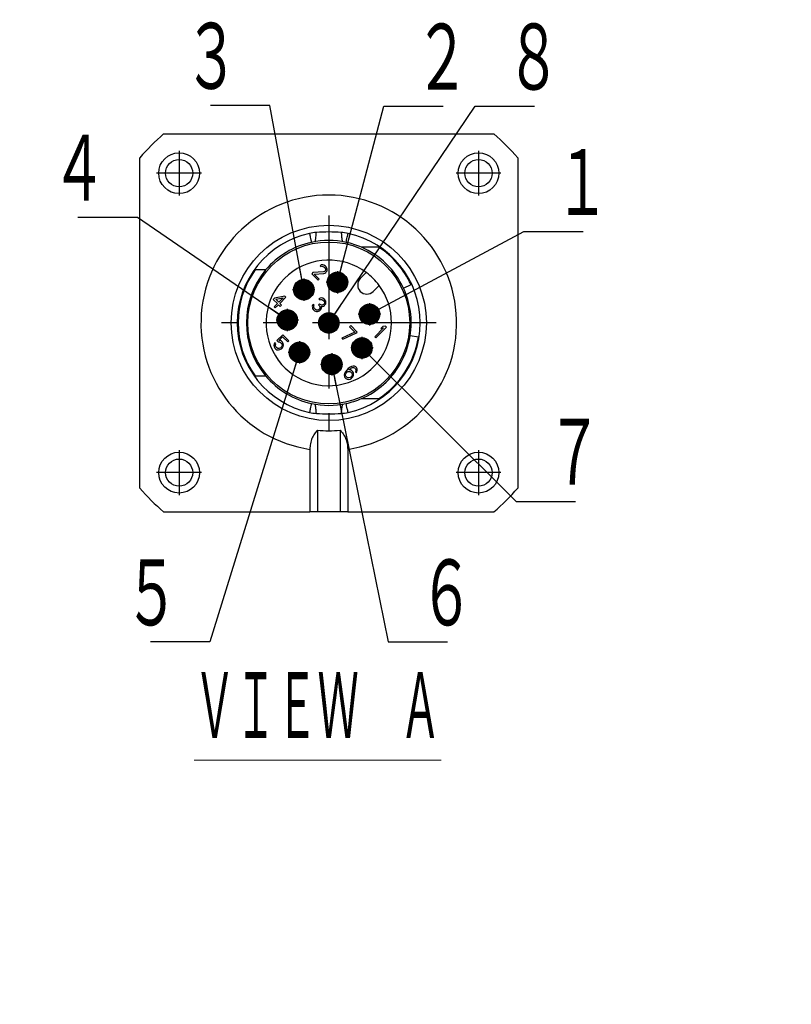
# Model space of a CAD drawing. Header units: millimetres. Extents: x 0 to 594, y 0 to 420.
# Tile 29 of 118: x 90 to 141, y 234 to 300. Entities that reach past the tile are written whole.
import ezdxf

# ---------------------------------------------------------------- set-up
doc = ezdxf.new("R2010")
doc.units = ezdxf.units.MM
doc.header["$LTSCALE"] = 0.257233
doc.linetypes.add('CENTER', pattern=[50.8, 31.75, -6.35, 6.35, -6.35])
doc.layers.add('NoLayerName_001', color=7, linetype='Continuous')
doc.layers.add('NoLayerName_002', color=7, linetype='Continuous')
doc.styles.get("Standard").update_dxf_attribs({"font": 'txt', "bigfont": 'extfont2'})
doc.dimstyles.get("Standard").update_dxf_attribs({"dimtxt": 2.5, "dimasz": 2.5, "dimexe": 1, "dimexo": 1, "dimtad": 1, "dimdec": 3, "dimzin": 0, "dimdsep": 46, "dimtxsty": 'Standard', "dimcen": 2.5, "dimadec": 3, "dimazin": 0, "dimtfac": 0.75, "dimtdec": 3, "dimtmove": 0, "dimatfit": 3, "dimfxl": 1, "dimarcsym": 0})

# ---------------------------------------------------------------- blocks, each defined once
blk = doc.blocks.new('JZB_0006')
at = {"layer": 'NoLayerName_001', "color": 7, "linetype": 'Continuous', "lineweight": 25}
for p, q in [((1.577, 25), (23.423, 25)), ((0, 1.577), (0, 23.423)), ((25, 23.423), (25, 1.577)), ((15.817, 17.5), (14.669, 17.5)), ((11.994, 16.331), (11.922, 16.283)), ((11.922, 16.283), (11.981, 16.224)), ((12.101, 16.344), (11.994, 16.331)), ((12.179, 16.327), (12.101, 16.344)), ((12.276, 16.259), (12.179, 16.327)), ((8.322, 16), (7.627, 16)), ((11.444, 15.828), (11.369, 15.753)), ((11.369, 15.753), (11.793, 15.328)), ((12.15, 15.874), (11.444, 15.828)), ((11.538, 15.734), (12.164, 15.77)), ((11.868, 15.404), (11.538, 15.734)), ((11.981, 16.224), (12.05, 16.245)), ((12.05, 16.245), (12.115, 16.24)), ((12.115, 16.24), (12.189, 16.196)), ((12.234, 15.911), (12.15, 15.874)), ((12.164, 15.77), (12.232, 15.792)), ((12.189, 16.196), (12.236, 16.149)), ((12.232, 15.792), (12.304, 15.84)), ((12.264, 15.941), (12.234, 15.911)), ((12.236, 16.149), (12.28, 16.075)), ((12.285, 16.009), (12.264, 15.941)), ((12.323, 16.212), (12.276, 16.259)), ((12.28, 16.075), (12.285, 16.009)), ((12.304, 15.84), (12.335, 15.87)), ((12.379, 16.127), (12.323, 16.212)), ((12.335, 15.87), (12.383, 15.942)), ((12.396, 16.049), (12.379, 16.127)), ((12.383, 15.942), (12.396, 16.049)), ((14.979, 15.828), (14.586, 15.434)), ((11.793, 15.328), (11.868, 15.404)), ((15.434, 14.586), (15.828, 14.979)), ((17.439, 14.803), (17.938, 15.036)), ((8.912, 14.144), (8.822, 14.054)), ((8.822, 14.054), (9.101, 13.775)), ((9.101, 13.775), (8.89, 13.564)), ((9.597, 14.271), (8.912, 14.144)), ((8.96, 13.494), (9.171, 13.705)), ((8.993, 14.063), (9.477, 14.151)), ((9.191, 13.865), (8.993, 14.063)), ((9.171, 13.705), (9.287, 13.589)), ((9.477, 14.151), (9.191, 13.865)), ((9.261, 13.795), (9.667, 14.201)), ((9.377, 13.679), (9.261, 13.795)), ((9.287, 13.589), (9.377, 13.679)), ((9.667, 14.201), (9.597, 14.271)), ((11.463, 13.726), (11.43, 13.669)), ((11.522, 13.668), (11.463, 13.726)), ((11.876, 13.765), (11.816, 13.704)), ((11.816, 13.704), (11.863, 13.658)), ((11.923, 14.139), (11.851, 14.091)), ((11.851, 14.091), (11.91, 14.032)), ((11.923, 13.718), (11.876, 13.765)), ((11.91, 14.032), (11.978, 14.054)), ((12.03, 14.152), (11.923, 14.139)), ((12.023, 13.678), (11.923, 13.718)), ((11.978, 14.054), (12.043, 14.049)), ((12.077, 13.684), (12.023, 13.678)), ((12.107, 14.136), (12.03, 14.152)), ((12.043, 14.049), (12.117, 14.005)), ((12.16, 13.721), (12.077, 13.684)), ((12.204, 14.069), (12.107, 14.136)), ((12.117, 14.005), (12.164, 13.958)), ((12.191, 13.751), (12.16, 13.721)), ((12.164, 13.958), (12.207, 13.885)), ((12.212, 13.82), (12.191, 13.751)), ((12.227, 14.045), (12.204, 14.069)), ((12.207, 13.885), (12.212, 13.82)), ((12.219, 13.663), (12.249, 13.693)), ((12.294, 13.948), (12.227, 14.045)), ((12.249, 13.693), (12.298, 13.765)), ((12.311, 13.872), (12.294, 13.948)), ((12.298, 13.765), (12.311, 13.872)), ((8.89, 13.564), (8.96, 13.494)), ((11.43, 13.669), (11.408, 13.601)), ((11.408, 13.601), (11.413, 13.536)), ((11.413, 13.536), (11.43, 13.459)), ((11.43, 13.459), (11.462, 13.397)), ((11.462, 13.397), (11.555, 13.303)), ((11.497, 13.572), (11.504, 13.626)), ((11.505, 13.534), (11.497, 13.572)), ((11.504, 13.626), (11.522, 13.668)), ((11.549, 13.46), (11.505, 13.534)), ((11.619, 13.39), (11.549, 13.46)), ((11.555, 13.303), (11.617, 13.271)), ((11.617, 13.271), (11.694, 13.255)), ((11.692, 13.347), (11.619, 13.39)), ((11.731, 13.338), (11.692, 13.347)), ((11.694, 13.255), (11.759, 13.25)), ((11.784, 13.345), (11.731, 13.338)), ((11.759, 13.25), (11.828, 13.271)), ((11.826, 13.363), (11.784, 13.345)), ((11.886, 13.424), (11.826, 13.363)), ((11.828, 13.271), (11.885, 13.305)), ((11.863, 13.658), (11.918, 13.572)), ((11.885, 13.305), (11.945, 13.365)), ((11.923, 13.507), (11.886, 13.424)), ((11.918, 13.572), (11.923, 13.507)), ((11.945, 13.365), (11.993, 13.437)), ((11.987, 13.594), (12.079, 13.592)), ((12.015, 13.505), (11.987, 13.594)), ((11.993, 13.437), (12.015, 13.505)), ((12.079, 13.592), (12.147, 13.614)), ((12.147, 13.614), (12.219, 13.663)), ((9.459, 11.722), (9.068, 11.331)), ((9.857, 11.324), (9.459, 11.722)), ((14.228, 11.894), (13.36, 11.498)), ((13.431, 11.428), (14.299, 11.824)), ((13.95, 12.323), (13.874, 12.248)), ((13.874, 12.248), (14.228, 11.894)), ((14.374, 11.899), (13.95, 12.323)), ((14.299, 11.824), (14.374, 11.899)), ((16.127, 12.167), (15.541, 11.581)), ((15.611, 11.51), (16.318, 12.217)), ((16.072, 12.253), (15.951, 12.133)), ((15.951, 12.133), (16.127, 12.167)), ((16.248, 12.288), (16.072, 12.253)), ((16.318, 12.217), (16.248, 12.288)), ((8.896, 11.112), (8.871, 11.017)), ((8.933, 11.196), (8.896, 11.112)), ((9.003, 11.125), (8.933, 11.196)), ((8.966, 11.042), (9.003, 11.125)), ((9.068, 11.331), (9.15, 11.249)), ((9.15, 11.249), (9.242, 11.247)), ((9.202, 11.348), (9.443, 11.588)), ((9.306, 11.334), (9.202, 11.348)), ((9.242, 11.247), (9.304, 11.216)), ((9.304, 11.216), (9.374, 11.145)), ((9.379, 11.291), (9.306, 11.334)), ((9.374, 11.145), (9.406, 11.084)), ((9.449, 11.221), (9.379, 11.291)), ((9.406, 11.084), (9.411, 11.018)), ((9.443, 11.588), (9.782, 11.249)), ((9.493, 11.147), (9.449, 11.221)), ((9.506, 11.043), (9.493, 11.147)), ((9.782, 11.249), (9.857, 11.324)), ((13.36, 11.498), (13.431, 11.428)), ((15.541, 11.581), (15.611, 11.51)), ((18.426, 11.561), (17.883, 11.647)), ((8.871, 11.017), (8.884, 10.913)), ((8.884, 10.913), (8.928, 10.84)), ((8.928, 10.84), (8.998, 10.769)), ((8.971, 10.977), (8.966, 11.042)), ((9.003, 10.915), (8.971, 10.977)), ((8.998, 10.769), (9.072, 10.726)), ((9.073, 10.845), (9.003, 10.915)), ((9.072, 10.726), (9.175, 10.712)), ((9.135, 10.813), (9.073, 10.845)), ((9.2, 10.808), (9.135, 10.813)), ((9.175, 10.712), (9.271, 10.738)), ((9.269, 10.83), (9.2, 10.808)), ((9.326, 10.863), (9.269, 10.83)), ((9.271, 10.738), (9.369, 10.789)), ((9.356, 10.893), (9.326, 10.863)), ((9.389, 10.95), (9.356, 10.893)), ((9.369, 10.789), (9.429, 10.85)), ((9.411, 11.018), (9.389, 10.95)), ((9.429, 10.85), (9.481, 10.948)), ((9.481, 10.948), (9.506, 11.043)), ((13.54, 9.156), (13.515, 9.06)), ((13.591, 9.254), (13.54, 9.156)), ((13.685, 9.371), (13.591, 9.254)), ((13.61, 9.085), (13.632, 9.154)), ((13.632, 9.154), (13.665, 9.21)), ((13.665, 9.21), (13.71, 9.256)), ((13.79, 9.477), (13.685, 9.371)), ((13.71, 9.256), (13.767, 9.289)), ((13.767, 9.289), (13.821, 9.295)), ((13.907, 9.57), (13.79, 9.477)), ((13.819, 9.388), (13.849, 9.418)), ((13.95, 9.377), (13.819, 9.388)), ((13.821, 9.295), (13.886, 9.29)), ((13.849, 9.418), (13.951, 9.496)), ((13.886, 9.29), (13.937, 9.27)), ((14.006, 9.622), (13.907, 9.57)), ((13.937, 9.27), (14.019, 9.187)), ((14.024, 9.333), (13.95, 9.377)), ((13.951, 9.496), (14.008, 9.53)), ((14.102, 9.647), (14.006, 9.622)), ((14.008, 9.53), (14.077, 9.551)), ((14.019, 9.187), (14.04, 9.137)), ((14.083, 9.274), (14.024, 9.333)), ((14.04, 9.137), (14.045, 9.072)), ((14.077, 9.551), (14.142, 9.546)), ((14.127, 9.2), (14.083, 9.274)), ((14.206, 9.633), (14.102, 9.647)), ((14.14, 9.096), (14.127, 9.2)), ((14.142, 9.546), (14.193, 9.526)), ((14.193, 9.526), (14.263, 9.455)), ((14.28, 9.589), (14.206, 9.633)), ((14.263, 9.455), (14.284, 9.405)), ((14.289, 9.339), (14.267, 9.27)), ((14.267, 9.27), (14.326, 9.211)), ((14.327, 9.542), (14.28, 9.589)), ((14.284, 9.405), (14.289, 9.339)), ((14.326, 9.211), (14.36, 9.268)), ((14.371, 9.468), (14.327, 9.542)), ((14.36, 9.268), (14.384, 9.364)), ((14.384, 9.364), (14.371, 9.468)), ((7.627, 9), (8.322, 9)), ((13.515, 9.06), (13.529, 8.956)), ((13.529, 8.956), (13.572, 8.882)), ((13.572, 8.882), (13.631, 8.823)), ((13.616, 9.019), (13.61, 9.085)), ((13.636, 8.969), (13.616, 9.019)), ((13.631, 8.823), (13.705, 8.779)), ((13.718, 8.886), (13.636, 8.969)), ((13.705, 8.779), (13.809, 8.765)), ((13.769, 8.866), (13.718, 8.886)), ((13.834, 8.861), (13.769, 8.866)), ((13.809, 8.765), (13.905, 8.79)), ((13.903, 8.882), (13.834, 8.861)), ((13.96, 8.916), (13.903, 8.882)), ((13.905, 8.79), (14.004, 8.842)), ((14.005, 8.961), (13.96, 8.916)), ((14.004, 8.842), (14.079, 8.917)), ((14.038, 9.018), (14.005, 8.961)), ((14.045, 9.072), (14.038, 9.018)), ((14.079, 8.917), (14.131, 9.016)), ((14.131, 9.016), (14.14, 9.096)), ((11.75, 5.408), (11.75, 0)), ((13.25, 5.408), (13.25, 0)), ((11.25, 4.139), (11.25, 0)), ((13.75, 4.139), (13.75, 0)), ((1.577, 0), (11.25, 0)), ((11.75, 0), (11.25, 0)), ((13.25, 0), (11.75, 0)), ((13.75, 0), (13.25, 0)), ((13.75, 0), (23.423, 0))]:
    blk.add_line(p, q, dxfattribs=at)
for centre, radius in [((2.6, 22.4), 1.35), ((22.4, 22.4), 1.35), ((2.6, 22.4), 0.9), ((22.4, 22.4), 0.9), ((12.5, 12.5), 6.454), ((12.5, 12.5), 5.35), ((13.072, 15.19), 0.675), ((10.845, 14.696), 0.675), ((10.845, 14.696), 0.4), ((13.072, 15.19), 0.4), ((15.19, 13.072), 0.675), ((9.757, 12.692), 0.675), ((9.757, 12.692), 0.4), ((12.5, 12.5), 0.675), ((15.19, 13.072), 0.4), ((12.5, 12.5), 0.4), ((10.555, 10.555), 0.675), ((14.696, 10.845), 0.675), ((14.696, 10.845), 0.4), ((10.555, 10.555), 0.4), ((12.692, 9.757), 0.675), ((12.692, 9.757), 0.4), ((2.6, 2.6), 1.35), ((22.4, 2.6), 1.35), ((2.6, 2.6), 0.9), ((22.4, 2.6), 0.9)]:
    blk.add_circle(centre, radius, dxfattribs=at)
for centre, radius, start, end in [((12.5, 12.5), 16.6, 131.14803, 138.85197), ((12.5, 12.5), 16.6, 41.14803, 48.85197), ((12.5, 12.5), 5.45, 102.16954, 140.0438), ((12.5, 12.5), 5.45, 77.83046, 102.16954), ((12.5, 12.5), 5.45, 66.55338, 77.83046), ((12.5, 12.5), 5.45, 25, 66.55338), ((12.5, 12.5), 6, 25, 56.44269), ((12.5, 12.5), 4.15, 53.31286, 0), ((12.5, 12.5), 6, 144.31467, 215.68533), ((12.5, 12.5), 5.45, 140.0438, 219.9562), ((12.5, 12.5), 4.15, 36.68714, 53.31286), ((15.01, 15.01), 0.6, 135, 315), ((12.5, 12.5), 4.15, 0, 36.68714), ((12.5, 12.5), 5.45, 351, 25), ((12.5, 12.5), 6, 303.55731, 351), ((12.5, 12.5), 5.45, 330, 351), ((12.5, 12.5), 5.45, 293.44662, 330), ((12.5, 12.5), 5.45, 219.9562, 257.83046), ((12.5, 12.5), 5.45, 257.83046, 282.16954), ((12.5, 12.5), 5.45, 282.16954, 293.44662), ((12.5, 12.5), 7.131, 263.96288, 276.03712), ((12.5, 12.5), 16.6, 221.14803, 228.85197), ((12.5, 12.5), 16.6, 311.14803, 318.85197)]:
    blk.add_arc(centre, radius, start, end, dxfattribs=at)
at = {"layer": 'NoLayerName_001', "color": 2, "linetype": 'Continuous', "lineweight": 25}
for centre, radius, start, end in [((12.5, 12.5), 8.454, 278.50287, 261.49713), ((12.5, 12.5), 6.052, 102.16954, 257.83046), ((11.925, 15.164), 3.327, 94.21153, 102.16789), ((12.5, 7.333), 11.179, 85.7901, 94.19984), ((13.077, 15.181), 3.31, 77.81677, 85.78929), ((12.5, 12.5), 6.052, 282.16954, 77.83046), ((11.923, 9.819), 3.31, 257.81677, 265.78929), ((12.5, 17.667), 11.179, 265.7901, 274.19984), ((13.075, 9.836), 3.327, 274.21153, 282.16789)]:
    blk.add_arc(centre, radius, start, end, dxfattribs=at)
for points, knots in [([(11.224, 18.416), (11.242, 18.334), (11.273, 18.19), (11.31, 18.019), (11.334, 17.905), (11.346, 17.853), (11.351, 17.828)], [0, 0, 0, 0, 0.2525855, 0.4433698, 0.5228849, 0.6024, 0.6024, 0.6024, 0.6024]), ([(11.587, 17.873), (11.595, 17.896), (11.615, 17.942), (11.629, 18.019), (11.646, 18.122), (11.665, 18.277), (11.674, 18.405), (11.681, 18.482)], [0, 0, 0, 0, 0.07303, 0.1504764, 0.2332073, 0.3849009, 0.6184158, 0.6184158, 0.6184158, 0.6184158]), ([(13.32, 18.482), (13.327, 18.405), (13.336, 18.277), (13.355, 18.122), (13.373, 18.015), (13.387, 17.938), (13.406, 17.892), (13.413, 17.873)], [0, 0, 0, 0, 0.2329046, 0.3845135, 0.467819, 0.5584443, 0.6181868, 0.6181868, 0.6181868, 0.6181868]), ([(13.649, 17.828), (13.654, 17.853), (13.666, 17.905), (13.69, 18.019), (13.727, 18.19), (13.758, 18.334), (13.776, 18.416)], [0, 0, 0, 0, 0.0795151, 0.1590302, 0.3498145, 0.6024, 0.6024, 0.6024, 0.6024]), ([(11.351, 7.172), (11.346, 7.147), (11.334, 7.095), (11.31, 6.981), (11.273, 6.81), (11.242, 6.666), (11.224, 6.584)], [0, 0, 0, 0, 0.0795151, 0.1590302, 0.3498145, 0.6024, 0.6024, 0.6024, 0.6024]), ([(13.776, 6.584), (13.758, 6.666), (13.727, 6.81), (13.69, 6.981), (13.666, 7.095), (13.654, 7.147), (13.649, 7.172)], [0, 0, 0, 0, 0.2525855, 0.4433698, 0.5228849, 0.6024, 0.6024, 0.6024, 0.6024]), ([(11.68, 6.518), (11.673, 6.595), (11.664, 6.723), (11.645, 6.878), (11.627, 6.987), (11.613, 7.064), (11.593, 7.11), (11.587, 7.127)], [0, 0, 0, 0, 0.2329046, 0.3845135, 0.467819, 0.5646805, 0.6181798, 0.6181798, 0.6181798, 0.6181798]), ([(13.413, 7.127), (13.405, 7.104), (13.385, 7.058), (13.366, 6.953), (13.345, 6.817), (13.33, 6.662), (13.322, 6.562), (13.319, 6.518)], [0, 0, 0, 0, 0.07303, 0.1504764, 0.3177217, 0.4856907, 0.6184052, 0.6184052, 0.6184052, 0.6184052])]:
    blk.add_open_spline(points, degree=3, knots=knots, dxfattribs=at)
at = {"layer": 'NoLayerName_001', "color": 7, "linetype": 'Continuous', "lineweight": 25}
for points, knots in [([(14.669, 7.5), (14.731, 7.5), (14.856, 7.5), (15.044, 7.5), (15.234, 7.5), (15.426, 7.5), (15.62, 7.5), (15.751, 7.5), (15.817, 7.5)], [0, 0, 0, 0, 0.186742, 0.37499, 0.564662, 0.75642, 0.950928, 1.1481, 1.1481, 1.1481, 1.1481]), ([(11.75, 5.408), (11.714, 5.368), (11.641, 5.29), (11.547, 5.161), (11.461, 5.018), (11.388, 4.865), (11.327, 4.694), (11.284, 4.521), (11.255, 4.332), (11.253, 4.207), (11.25, 4.139)], [0, 0, 0, 0, 0.162016, 0.319533, 0.479227, 0.660646, 0.82725, 1.023953, 1.19374, 1.39888, 1.39888, 1.39888, 1.39888]), ([(13.25, 5.408), (13.286, 5.368), (13.359, 5.29), (13.455, 5.157), (13.541, 5.014), (13.617, 4.853), (13.676, 4.686), (13.719, 4.502), (13.746, 4.322), (13.748, 4.197), (13.75, 4.139)], [0, 0, 0, 0, 0.162016, 0.319533, 0.492282, 0.660648, 0.853178, 1.023954, 1.224963, 1.398881, 1.398881, 1.398881, 1.398881])]:
    blk.add_open_spline(points, degree=3, knots=knots, dxfattribs=at)
at = {"layer": 'NoLayerName_002', "color": 2, "linetype": 'CENTER', "lineweight": 25}
for p, q in [((2.6, 23.885), (2.6, 20.915)), ((22.4, 23.885), (22.4, 20.915)), ((4.085, 22.4), (1.115, 22.4)), ((23.885, 22.4), (20.915, 22.4)), ((12.5, 19.599), (12.5, 5.401)), ((13.072, 15.932), (13.072, 14.447)), ((10.845, 15.439), (10.845, 13.954)), ((13.814, 15.19), (12.329, 15.19)), ((11.588, 14.696), (10.103, 14.696)), ((15.19, 13.814), (15.19, 12.329)), ((9.757, 13.434), (9.757, 11.949)), ((15.932, 13.072), (14.447, 13.072)), ((19.599, 12.5), (5.401, 12.5)), ((10.499, 12.692), (9.014, 12.692)), ((10.555, 11.298), (10.555, 9.813)), ((14.696, 11.587), (14.696, 10.102)), ((11.298, 10.555), (9.813, 10.555)), ((12.692, 10.499), (12.692, 9.014)), ((15.439, 10.845), (13.954, 10.845)), ((13.434, 9.757), (11.949, 9.757)), ((2.6, 4.085), (2.6, 1.115)), ((22.4, 4.085), (22.4, 1.115)), ((4.085, 2.6), (1.115, 2.6)), ((23.885, 2.6), (20.915, 2.6))]:
    blk.add_line(p, q, dxfattribs=at)

msp = doc.modelspace()

# ---------------------------------------------------------------- block references
at = {"layer": 'NoLayerName_001'}
msp.add_blockref('JZB_0006', (97.4985, 267.0045), dxfattribs=at)

# ---------------------------------------------------------------- texts
at = {"layer": 'NoLayerName_001', "color": 3, "linetype": 'Continuous', "lineweight": 13, "char_height": 4.949795, "line_spacing_factor": 0.771429}
for s, insert, attachment_point in [('\\A1;\\W0.6667;３', (104.0502, 294.5097), 9), ('\\A1;\\W0.6667;２', (115.672, 294.4552), 7), ('\\A1;\\W0.6667;８', (121.7259, 294.4552), 7), ('\\A1;\\W0.6667;４', (95.2972, 287.1109), 9), ('\\A1;\\W0.6667;１', (124.9353, 286.1682), 7), ('\\A1;\\W0.6667;７', (124.4375, 268.3264), 7), ('\\A1;\\W0.6667;５', (100.0972, 259.0351), 9), ('\\A1;\\W0.6667;６', (115.9679, 259.0351), 7)]:
    msp.add_mtext(s, dxfattribs=dict(at, insert=insert, attachment_point=attachment_point))
at = {"layer": 'NoLayerName_001', "color": 3, "lineweight": 13, "insert": (101.0889, 251.5777), "char_height": 4.949795, "attachment_point": 7}
msp.add_mtext('\\A1;\\W0.5000;\\LＶＩＥＷ\u3000Ａ\\l', dxfattribs=at)
at = {"layer": 'NoLayerName_001', "color": 3, "lineweight": 13, "insert": (43.1987, 216.691), "char_height": 4.949795, "attachment_point": 7, "line_spacing_factor": 0.857143}
msp.add_mtext('\\A1;\\W0.5000;\\T0.8333;\\LＲＥＣＥＰＴＡＣＬＥ\u3000ＳＩＺＥ：Ｍ１２\\l\\P\\LＨＯＵＳＩＮＧ：ＳＡＣＣ－ＭＳＱ－Ｍ１２ＭＳ－２５－３，２\u3000ＳＣＯ\\l\\P\\LＭＡＫＥＲ：ＰＨＯＥＮＩＸ\u3000ＣＯＮＴＡＣＴ\\l', dxfattribs=at)

# ---------------------------------------------------------------- leaders
at = {"layer": 'NoLayerName_001', "color": 3, "linetype": 'Continuous', "lineweight": 13, "annotation_type": 0, "has_hookline": 1, "text_width": 1.8857}
for points, hookline_direction in [([(108.3435, 281.7008), (106.0895, 293.8847), (104.6752, 293.8847)], 1), ([(109.9985, 279.5045), (119.6866, 293.8302), (121.1009, 293.8302)], 0), ([(110.5703, 282.1944), (113.6327, 293.8302), (115.047, 293.8302)], 0), ([(107.2552, 279.6963), (97.3364, 286.4859), (95.9222, 286.4859)], 1), ([(112.6884, 280.0763), (122.896, 285.5432), (124.3103, 285.5432)], 0), ([(108.054, 277.56), (102.1364, 258.4101), (100.7222, 258.4101)], 1), ([(112.1948, 277.8495), (122.3983, 267.7014), (123.8125, 267.7014)], 0), ([(110.1904, 276.7612), (113.9286, 258.4101), (115.3429, 258.4101)], 0)]:
    msp.add_leader(points, dimstyle='Standard', override={"dimtxt": 4.949795, "dimasz": 1.414227, "dimldrblk": 'DOT'}, dxfattribs=dict(at, hookline_direction=hookline_direction))

doc.saveas('drawing.dxf')
